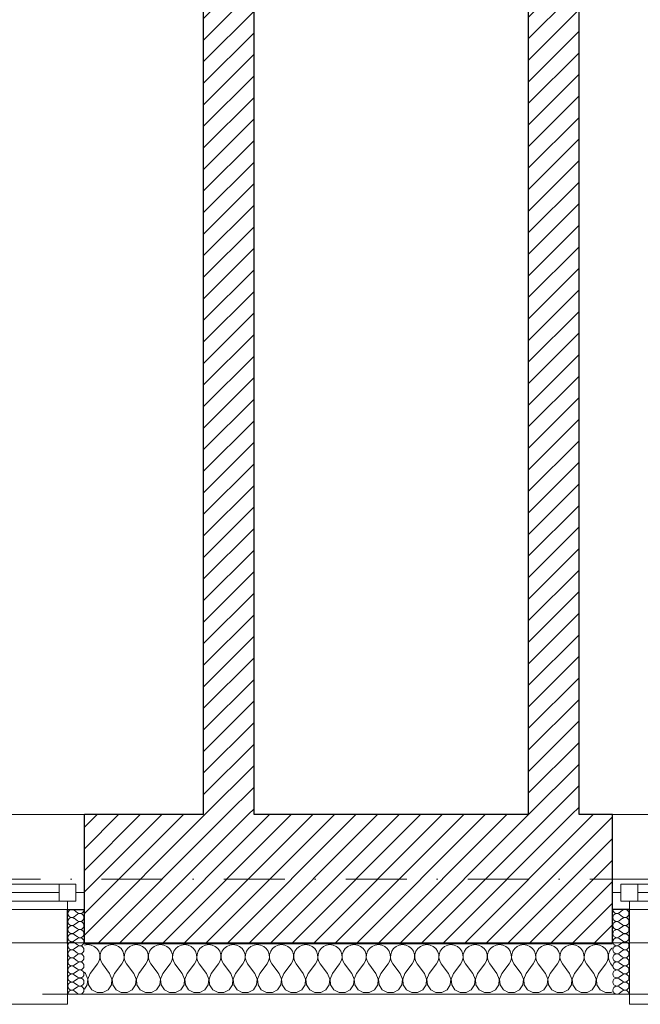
# Model space of a CAD drawing. Header units: millimetres. Extents: x 172139 to 266886, y 89395 to 138225.
# Tile 87 of 94: x 219799 to 221630, y 106825 to 109732. Entities that reach past the tile are written whole.
import ezdxf

# ---------------------------------------------------------------- set-up
doc = ezdxf.new("R2010")
doc.units = ezdxf.units.MM
doc.header["$MEASUREMENT"] = 0
doc.linetypes.add('Kropki i Kreski', pattern=[360, 180, -90, 0, -90])
doc.linetypes.add('Przerywana', pattern=[240, 120, -120])
for name, color, linetype in [('Konstrukcja - Siatki mod', 7, 'Continuous'), ('KR_INW', 7, 'Continuous'), ('NAPIS_SODON', 7, 'Continuous'), ('Okna ArchiCADa', 7, 'Continuous')]:
    doc.layers.add(name, color=color, linetype=linetype)
doc.layers.add('Konstrukcja - Siatki mod_Nr_pióra__48', color=7, linetype='Continuous', lineweight=15, true_color=0xa80f02)
doc.layers.add('KR_INW_Nr_pióra__102', color=7, linetype='Continuous', lineweight=5, true_color=0xcccccc)
for name, color, linetype, lineweight in [('KR_INW_Nr_pióra__101', 252, 'Continuous', 5), ('KR_INW_Nr_pióra__27', 7, 'Continuous', 25), ('KR_INW_Nr_pióra__47', 7, 'Continuous', 15), ('NAPIS_SODON_Nr_pióra__1', 7, 'Continuous', 13), ('Okna ArchiCADa_Nr_pióra__1', 7, 'Continuous', 13), ('Okna ArchiCADa_Nr_pióra__27', 7, 'Continuous', 25)]:
    doc.layers.add(name, color=color, linetype=linetype, lineweight=lineweight)
pattern_1 = [(45, (0, 0), (-31.819804, 31.819804), [])]

# ---------------------------------------------------------------- blocks, each defined once
blk = doc.blocks.new('Strop_1', base_point=(179225, 121523.3))
at = {"layer": 'NAPIS_SODON_Nr_pióra__1', "linetype": 'Continuous', "flags": 128}
blk.add_lwpolyline([(179225, 121523.3), (179225.9, 107003.8), (250898.3, 107008.3), (250897.4, 121527.8)], close=True, dxfattribs=at)
blk = doc.blocks.new('*X166')
at = {"layer": 'KR_INW_Nr_pióra__102', "linetype": 'Continuous'}
for p, q in [((219990.2, 107000.2), (219989.8, 107000)), ((220000, 107001.6), (219990.2, 107000.2)), ((220009.8, 107000.2), (220000, 107001.6)), ((220018.8, 106996.2), (220009.8, 107000.2)), ((220026.4, 106989.9), (220018.8, 106996.2)), ((220031.9, 106981.8), (220026.4, 106989.9)), ((220035.1, 106972.5), (220031.9, 106981.8)), ((220039.5, 106981.8), (220036.3, 106972.5)), ((220045.1, 106989.9), (220039.5, 106981.8)), ((220052.7, 106996.2), (220045.1, 106989.9)), ((220061.7, 107000.2), (220052.7, 106996.2)), ((220071.4, 107001.6), (220061.7, 107000.2)), ((220081.2, 107000.2), (220071.4, 107001.6)), ((220090.2, 106996.2), (220081.2, 107000.2)), ((220097.8, 106989.9), (220090.2, 106996.2)), ((220103.4, 106981.8), (220097.8, 106989.9)), ((220106.5, 106972.5), (220103.4, 106981.8)), ((220110.9, 106981.8), (220107.8, 106972.5)), ((220116.5, 106989.9), (220110.9, 106981.8)), ((220124.1, 106996.2), (220116.5, 106989.9)), ((220133.1, 107000.2), (220124.1, 106996.2)), ((220142.9, 107001.6), (220133.1, 107000.2)), ((220152.6, 107000.2), (220142.9, 107001.6)), ((220161.6, 106996.2), (220152.6, 107000.2)), ((220169.2, 106989.9), (220161.6, 106996.2)), ((220174.8, 106981.8), (220169.2, 106989.9)), ((220177.9, 106972.5), (220174.8, 106981.8)), ((220182.3, 106981.8), (220179.2, 106972.5)), ((220187.9, 106989.9), (220182.3, 106981.8)), ((220195.5, 106996.2), (220187.9, 106989.9)), ((220204.5, 107000.2), (220195.5, 106996.2)), ((220214.3, 107001.6), (220204.5, 107000.2)), ((220224, 107000.2), (220214.3, 107001.6)), ((220233.1, 106996.2), (220224, 107000.2)), ((220240.6, 106989.9), (220233.1, 106996.2)), ((220246.2, 106981.8), (220240.6, 106989.9)), ((220249.4, 106972.5), (220246.2, 106981.8)), ((220253.8, 106981.8), (220250.6, 106972.5)), ((220259.4, 106989.9), (220253.8, 106981.8)), ((220266.9, 106996.2), (220259.4, 106989.9)), ((220276, 107000.2), (220266.9, 106996.2)), ((220285.7, 107001.6), (220276, 107000.2)), ((220295.5, 107000.2), (220285.7, 107001.6)), ((220304.5, 106996.2), (220295.5, 107000.2)), ((220312.1, 106989.9), (220304.5, 106996.2)), ((220317.7, 106981.8), (220312.1, 106989.9)), ((220320.8, 106972.5), (220317.7, 106981.8)), ((220325.2, 106981.8), (220322.1, 106972.5)), ((220330.8, 106989.9), (220325.2, 106981.8)), ((220338.4, 106996.2), (220330.8, 106989.9)), ((220347.4, 107000.2), (220338.4, 106996.2)), ((220357.1, 107001.6), (220347.4, 107000.2)), ((220366.9, 107000.2), (220357.1, 107001.6)), ((220375.9, 106996.2), (220366.9, 107000.2)), ((220383.5, 106989.9), (220375.9, 106996.2)), ((220389.1, 106981.8), (220383.5, 106989.9)), ((220392.2, 106972.5), (220389.1, 106981.8)), ((220396.6, 106981.8), (220393.5, 106972.5)), ((220402.2, 106989.9), (220396.6, 106981.8)), ((220409.8, 106996.2), (220402.2, 106989.9)), ((220418.8, 107000.2), (220409.8, 106996.2)), ((220428.6, 107001.6), (220418.8, 107000.2)), ((220438.3, 107000.2), (220428.6, 107001.6)), ((220447.3, 106996.2), (220438.3, 107000.2)), ((220454.9, 106989.9), (220447.3, 106996.2)), ((220460.5, 106981.8), (220454.9, 106989.9)), ((220463.7, 106972.5), (220460.5, 106981.8)), ((220468.1, 106981.8), (220464.9, 106972.5)), ((220473.6, 106989.9), (220468.1, 106981.8)), ((220481.2, 106996.2), (220473.6, 106989.9)), ((220490.2, 107000.2), (220481.2, 106996.2)), ((220500, 107001.6), (220490.2, 107000.2)), ((220509.8, 107000.2), (220500, 107001.6)), ((220518.8, 106996.2), (220509.8, 107000.2)), ((220526.4, 106989.9), (220518.8, 106996.2)), ((220531.9, 106981.8), (220526.4, 106989.9)), ((220535.1, 106972.5), (220531.9, 106981.8)), ((220539.5, 106981.8), (220536.3, 106972.5)), ((220545.1, 106989.9), (220539.5, 106981.8)), ((220552.7, 106996.2), (220545.1, 106989.9)), ((220561.7, 107000.2), (220552.7, 106996.2)), ((220571.4, 107001.6), (220561.7, 107000.2)), ((220581.2, 107000.2), (220571.4, 107001.6)), ((220590.2, 106996.2), (220581.2, 107000.2)), ((220597.8, 106989.9), (220590.2, 106996.2)), ((220603.4, 106981.8), (220597.8, 106989.9)), ((220606.5, 106972.5), (220603.4, 106981.8)), ((220610.9, 106981.8), (220607.8, 106972.5)), ((220616.5, 106989.9), (220610.9, 106981.8)), ((220624.1, 106996.2), (220616.5, 106989.9)), ((220633.1, 107000.2), (220624.1, 106996.2)), ((220642.9, 107001.6), (220633.1, 107000.2)), ((220652.6, 107000.2), (220642.9, 107001.6)), ((220661.6, 106996.2), (220652.6, 107000.2)), ((220669.2, 106989.9), (220661.6, 106996.2)), ((220674.8, 106981.8), (220669.2, 106989.9)), ((220677.9, 106972.5), (220674.8, 106981.8)), ((220682.3, 106981.8), (220679.2, 106972.5)), ((220687.9, 106989.9), (220682.3, 106981.8)), ((220695.5, 106996.2), (220687.9, 106989.9)), ((220704.5, 107000.2), (220695.5, 106996.2)), ((220714.3, 107001.6), (220704.5, 107000.2)), ((220724, 107000.2), (220714.3, 107001.6)), ((220733.1, 106996.2), (220724, 107000.2)), ((220740.6, 106989.9), (220733.1, 106996.2)), ((220746.2, 106981.8), (220740.6, 106989.9)), ((220749.4, 106972.5), (220746.2, 106981.8)), ((220753.8, 106981.8), (220750.6, 106972.5)), ((220759.4, 106989.9), (220753.8, 106981.8)), ((220766.9, 106996.2), (220759.4, 106989.9)), ((220776, 107000.2), (220766.9, 106996.2)), ((220785.7, 107001.6), (220776, 107000.2)), ((220795.5, 107000.2), (220785.7, 107001.6)), ((220804.5, 106996.2), (220795.5, 107000.2)), ((220812.1, 106989.9), (220804.5, 106996.2)), ((220817.7, 106981.8), (220812.1, 106989.9)), ((220820.8, 106972.5), (220817.7, 106981.8)), ((220825.2, 106981.8), (220822.1, 106972.5)), ((220830.8, 106989.9), (220825.2, 106981.8)), ((220838.4, 106996.2), (220830.8, 106989.9)), ((220847.4, 107000.2), (220838.4, 106996.2)), ((220857.1, 107001.6), (220847.4, 107000.2)), ((220866.9, 107000.2), (220857.1, 107001.6)), ((220875.9, 106996.2), (220866.9, 107000.2)), ((220883.5, 106989.9), (220875.9, 106996.2)), ((220889.1, 106981.8), (220883.5, 106989.9)), ((220892.2, 106972.5), (220889.1, 106981.8)), ((220896.6, 106981.8), (220893.5, 106972.5)), ((220902.2, 106989.9), (220896.6, 106981.8)), ((220909.8, 106996.2), (220902.2, 106989.9)), ((220918.8, 107000.2), (220909.8, 106996.2)), ((220928.6, 107001.6), (220918.8, 107000.2)), ((220938.3, 107000.2), (220928.6, 107001.6)), ((220947.3, 106996.2), (220938.3, 107000.2)), ((220954.9, 106989.9), (220947.3, 106996.2)), ((220960.5, 106981.8), (220954.9, 106989.9)), ((220963.7, 106972.5), (220960.5, 106981.8)), ((220968.1, 106981.8), (220964.9, 106972.5)), ((220973.6, 106989.9), (220968.1, 106981.8)), ((220981.2, 106996.2), (220973.6, 106989.9)), ((220990.2, 107000.2), (220981.2, 106996.2)), ((221000, 107001.6), (220990.2, 107000.2)), ((221009.8, 107000.2), (221000, 107001.6)), ((221018.8, 106996.2), (221009.8, 107000.2)), ((221026.4, 106989.9), (221018.8, 106996.2)), ((221031.9, 106981.8), (221026.4, 106989.9)), ((221035.1, 106972.5), (221031.9, 106981.8)), ((221039.5, 106981.8), (221036.3, 106972.5)), ((221045.1, 106989.9), (221039.5, 106981.8)), ((221052.7, 106996.2), (221045.1, 106989.9)), ((221061.7, 107000.2), (221052.7, 106996.2)), ((221071.4, 107001.6), (221061.7, 107000.2)), ((221081.2, 107000.2), (221071.4, 107001.6)), ((221090.2, 106996.2), (221081.2, 107000.2)), ((221097.8, 106989.9), (221090.2, 106996.2)), ((221103.4, 106981.8), (221097.8, 106989.9)), ((221106.5, 106972.5), (221103.4, 106981.8)), ((221110.9, 106981.8), (221107.8, 106972.5)), ((221116.5, 106989.9), (221110.9, 106981.8)), ((221124.1, 106996.2), (221116.5, 106989.9)), ((221133.1, 107000.2), (221124.1, 106996.2)), ((221142.9, 107001.6), (221133.1, 107000.2)), ((221152.6, 107000.2), (221142.9, 107001.6)), ((221161.6, 106996.2), (221152.6, 107000.2)), ((221169.2, 106989.9), (221161.6, 106996.2)), ((221174.8, 106981.8), (221169.2, 106989.9)), ((221177.9, 106972.5), (221174.8, 106981.8)), ((221182.3, 106981.8), (221179.2, 106972.5)), ((221187.9, 106989.9), (221182.3, 106981.8)), ((221195.5, 106996.2), (221187.9, 106989.9)), ((221204.5, 107000.2), (221195.5, 106996.2)), ((221214.3, 107001.6), (221204.5, 107000.2)), ((221224, 107000.2), (221214.3, 107001.6)), ((221233.1, 106996.2), (221224, 107000.2)), ((221240.6, 106989.9), (221233.1, 106996.2)), ((221246.2, 106981.8), (221240.6, 106989.9)), ((221249.4, 106972.5), (221246.2, 106981.8)), ((221253.8, 106981.8), (221250.6, 106972.5)), ((221259.4, 106989.9), (221253.8, 106981.8)), ((221266.9, 106996.2), (221259.4, 106989.9)), ((221276, 107000.2), (221266.9, 106996.2)), ((221285.7, 107001.6), (221276, 107000.2)), ((221295.5, 107000.2), (221285.7, 107001.6)), ((221304.5, 106996.2), (221295.5, 107000.2)), ((221312.1, 106989.9), (221304.5, 106996.2)), ((221317.7, 106981.8), (221312.1, 106989.9)), ((221320.8, 106972.5), (221317.7, 106981.8)), ((221325.2, 106981.8), (221322.1, 106972.5)), ((221330.8, 106989.9), (221325.2, 106981.8)), ((221338.4, 106996.2), (221330.8, 106989.9)), ((221347.4, 107000.2), (221338.4, 106996.2)), ((221357.1, 107001.6), (221347.4, 107000.2)), ((221366.9, 107000.2), (221357.1, 107001.6)), ((221375.9, 106996.2), (221366.9, 107000.2)), ((221383.5, 106989.9), (221375.9, 106996.2)), ((221389.1, 106981.8), (221383.5, 106989.9)), ((221392.2, 106972.5), (221389.1, 106981.8)), ((221396.6, 106981.8), (221393.5, 106972.5)), ((221402.2, 106989.9), (221396.6, 106981.8)), ((221409.8, 106996.2), (221402.2, 106989.9)), ((221418.8, 107000.2), (221409.8, 106996.2)), ((221428.6, 107001.6), (221418.8, 107000.2)), ((221438.3, 107000.2), (221428.6, 107001.6)), ((221447.3, 106996.2), (221438.3, 107000.2)), ((221454.9, 106989.9), (221447.3, 106996.2)), ((221460.5, 106981.8), (221454.9, 106989.9)), ((221463.7, 106972.5), (221460.5, 106981.8)), ((221468.1, 106981.8), (221464.9, 106972.5)), ((221473.6, 106989.9), (221468.1, 106981.8)), ((221481.2, 106996.2), (221473.6, 106989.9)), ((221490.2, 107000.2), (221481.2, 106996.2)), ((221500, 107001.6), (221490.2, 107000.2)), ((221509.8, 107000.2), (221500, 107001.6)), ((221518.8, 106996.2), (221509.8, 107000.2)), ((221526.4, 106989.9), (221518.8, 106996.2)), ((221531.9, 106981.8), (221526.4, 106989.9)), ((221535.1, 106972.5), (221531.9, 106981.8)), ((221539.5, 106981.8), (221536.3, 106972.5)), ((221545.1, 106989.9), (221539.5, 106981.8)), ((221547.7, 106992.1), (221545.1, 106989.9)), ((220028.6, 106944.4), (220033.3, 106953.1)), ((220033.3, 106953.1), (220035.6, 106962.6)), ((220035.6, 106962.6), (220035.1, 106972.5)), ((220036.3, 106972.5), (220035.9, 106962.6)), ((220035.9, 106962.6), (220038.1, 106953.1)), ((220038.1, 106953.1), (220042.9, 106944.4)), ((220100, 106944.4), (220104.8, 106953.1)), ((220104.8, 106953.1), (220107, 106962.6)), ((220107, 106962.6), (220106.5, 106972.5)), ((220107.8, 106972.5), (220107.3, 106962.6)), ((220107.3, 106962.6), (220109.5, 106953.1)), ((220109.5, 106953.1), (220114.3, 106944.4)), ((220171.4, 106944.4), (220176.2, 106953.1)), ((220176.2, 106953.1), (220178.4, 106962.6)), ((220178.4, 106962.6), (220177.9, 106972.5)), ((220179.2, 106972.5), (220178.7, 106962.6)), ((220178.7, 106962.6), (220180.9, 106953.1)), ((220180.9, 106953.1), (220185.7, 106944.4)), ((220242.9, 106944.4), (220247.6, 106953.1)), ((220247.6, 106953.1), (220249.9, 106962.6)), ((220249.9, 106962.6), (220249.4, 106972.5)), ((220250.6, 106972.5), (220250.1, 106962.6)), ((220250.1, 106962.6), (220252.4, 106953.1)), ((220252.4, 106953.1), (220257.1, 106944.4)), ((220314.3, 106944.4), (220319.1, 106953.1)), ((220319.1, 106953.1), (220321.3, 106962.6)), ((220321.3, 106962.6), (220320.8, 106972.5)), ((220322.1, 106972.5), (220321.6, 106962.6)), ((220321.6, 106962.6), (220323.8, 106953.1)), ((220323.8, 106953.1), (220328.6, 106944.4)), ((220385.7, 106944.4), (220390.5, 106953.1)), ((220390.5, 106953.1), (220392.7, 106962.6)), ((220392.7, 106962.6), (220392.2, 106972.5)), ((220393.5, 106972.5), (220393, 106962.6)), ((220393, 106962.6), (220395.2, 106953.1)), ((220395.2, 106953.1), (220400, 106944.4)), ((220457.1, 106944.4), (220461.9, 106953.1)), ((220461.9, 106953.1), (220464.1, 106962.6)), ((220464.1, 106962.6), (220463.7, 106972.5)), ((220464.9, 106972.5), (220464.4, 106962.6)), ((220464.4, 106962.6), (220466.7, 106953.1)), ((220466.7, 106953.1), (220471.4, 106944.4)), ((220528.6, 106944.4), (220533.3, 106953.1)), ((220533.3, 106953.1), (220535.6, 106962.6)), ((220535.6, 106962.6), (220535.1, 106972.5)), ((220536.3, 106972.5), (220535.9, 106962.6)), ((220535.9, 106962.6), (220538.1, 106953.1)), ((220538.1, 106953.1), (220542.9, 106944.4)), ((220600, 106944.4), (220604.8, 106953.1)), ((220604.8, 106953.1), (220607, 106962.6)), ((220607, 106962.6), (220606.5, 106972.5)), ((220607.8, 106972.5), (220607.3, 106962.6)), ((220607.3, 106962.6), (220609.5, 106953.1)), ((220609.5, 106953.1), (220614.3, 106944.4)), ((220671.4, 106944.4), (220676.2, 106953.1)), ((220676.2, 106953.1), (220678.4, 106962.6)), ((220678.4, 106962.6), (220677.9, 106972.5)), ((220679.2, 106972.5), (220678.7, 106962.6)), ((220678.7, 106962.6), (220680.9, 106953.1)), ((220680.9, 106953.1), (220685.7, 106944.4)), ((220742.9, 106944.4), (220747.6, 106953.1)), ((220747.6, 106953.1), (220749.9, 106962.6)), ((220749.9, 106962.6), (220749.4, 106972.5)), ((220750.6, 106972.5), (220750.1, 106962.6)), ((220750.1, 106962.6), (220752.4, 106953.1)), ((220752.4, 106953.1), (220757.1, 106944.4)), ((220814.3, 106944.4), (220819.1, 106953.1)), ((220819.1, 106953.1), (220821.3, 106962.6)), ((220821.3, 106962.6), (220820.8, 106972.5)), ((220822.1, 106972.5), (220821.6, 106962.6)), ((220821.6, 106962.6), (220823.8, 106953.1)), ((220823.8, 106953.1), (220828.6, 106944.4)), ((220885.7, 106944.4), (220890.5, 106953.1)), ((220890.5, 106953.1), (220892.7, 106962.6)), ((220892.7, 106962.6), (220892.2, 106972.5)), ((220893.5, 106972.5), (220893, 106962.6)), ((220893, 106962.6), (220895.2, 106953.1)), ((220895.2, 106953.1), (220900, 106944.4)), ((220957.1, 106944.4), (220961.9, 106953.1)), ((220961.9, 106953.1), (220964.1, 106962.6)), ((220964.1, 106962.6), (220963.7, 106972.5)), ((220964.9, 106972.5), (220964.4, 106962.6)), ((220964.4, 106962.6), (220966.7, 106953.1)), ((220966.7, 106953.1), (220971.4, 106944.4)), ((221028.6, 106944.4), (221033.3, 106953.1)), ((221033.3, 106953.1), (221035.6, 106962.6)), ((221035.6, 106962.6), (221035.1, 106972.5)), ((221036.3, 106972.5), (221035.9, 106962.6)), ((221035.9, 106962.6), (221038.1, 106953.1)), ((221038.1, 106953.1), (221042.9, 106944.4)), ((221100, 106944.4), (221104.8, 106953.1)), ((221104.8, 106953.1), (221107, 106962.6)), ((221107, 106962.6), (221106.5, 106972.5)), ((221107.8, 106972.5), (221107.3, 106962.6)), ((221107.3, 106962.6), (221109.5, 106953.1)), ((221109.5, 106953.1), (221114.3, 106944.4)), ((221171.4, 106944.4), (221176.2, 106953.1)), ((221176.2, 106953.1), (221178.4, 106962.6)), ((221178.4, 106962.6), (221177.9, 106972.5)), ((221179.2, 106972.5), (221178.7, 106962.6)), ((221178.7, 106962.6), (221180.9, 106953.1)), ((221180.9, 106953.1), (221185.7, 106944.4)), ((221242.9, 106944.4), (221247.6, 106953.1)), ((221247.6, 106953.1), (221249.9, 106962.6)), ((221249.9, 106962.6), (221249.4, 106972.5)), ((221250.6, 106972.5), (221250.1, 106962.6)), ((221250.1, 106962.6), (221252.4, 106953.1)), ((221252.4, 106953.1), (221257.1, 106944.4)), ((221314.3, 106944.4), (221319.1, 106953.1)), ((221319.1, 106953.1), (221321.3, 106962.6)), ((221321.3, 106962.6), (221320.8, 106972.5)), ((221322.1, 106972.5), (221321.6, 106962.6)), ((221321.6, 106962.6), (221323.8, 106953.1)), ((221323.8, 106953.1), (221328.6, 106944.4)), ((221385.7, 106944.4), (221390.5, 106953.1)), ((221390.5, 106953.1), (221392.7, 106962.6)), ((221392.7, 106962.6), (221392.2, 106972.5)), ((221393.5, 106972.5), (221393, 106962.6)), ((221393, 106962.6), (221395.2, 106953.1)), ((221395.2, 106953.1), (221400, 106944.4)), ((221457.1, 106944.4), (221461.9, 106953.1)), ((221461.9, 106953.1), (221464.1, 106962.6)), ((221464.1, 106962.6), (221463.7, 106972.5)), ((221464.9, 106972.5), (221464.4, 106962.6)), ((221464.4, 106962.6), (221466.7, 106953.1)), ((221466.7, 106953.1), (221471.4, 106944.4)), ((221528.6, 106944.4), (221533.3, 106953.1)), ((221533.3, 106953.1), (221535.6, 106962.6)), ((221535.6, 106962.6), (221535.1, 106972.5)), ((221536.3, 106972.5), (221535.9, 106962.6)), ((221535.9, 106962.6), (221538.1, 106953.1)), ((221538.1, 106953.1), (221542.9, 106944.4)), ((220007.1, 106915.9), (220028.6, 106944.4)), ((220064.3, 106915.9), (220042.9, 106944.4)), ((220078.6, 106915.9), (220100, 106944.4)), ((220135.7, 106915.9), (220114.3, 106944.4)), ((220150, 106915.9), (220171.4, 106944.4)), ((220207.1, 106915.9), (220185.7, 106944.4)), ((220221.4, 106915.9), (220242.9, 106944.4)), ((220278.6, 106915.9), (220257.1, 106944.4)), ((220292.9, 106915.9), (220314.3, 106944.4)), ((220350, 106915.9), (220328.6, 106944.4)), ((220364.3, 106915.9), (220385.7, 106944.4)), ((220421.4, 106915.9), (220400, 106944.4)), ((220435.7, 106915.9), (220457.1, 106944.4)), ((220492.9, 106915.9), (220471.4, 106944.4)), ((220507.1, 106915.9), (220528.6, 106944.4)), ((220564.3, 106915.9), (220542.9, 106944.4)), ((220578.6, 106915.9), (220600, 106944.4)), ((220635.7, 106915.9), (220614.3, 106944.4)), ((220650, 106915.9), (220671.4, 106944.4)), ((220707.1, 106915.9), (220685.7, 106944.4)), ((220721.4, 106915.9), (220742.9, 106944.4)), ((220778.6, 106915.9), (220757.1, 106944.4)), ((220792.9, 106915.9), (220814.3, 106944.4)), ((220850, 106915.9), (220828.6, 106944.4)), ((220864.3, 106915.9), (220885.7, 106944.4)), ((220921.4, 106915.9), (220900, 106944.4)), ((220935.7, 106915.9), (220957.1, 106944.4)), ((220992.9, 106915.9), (220971.4, 106944.4)), ((221007.1, 106915.9), (221028.6, 106944.4)), ((221064.3, 106915.9), (221042.9, 106944.4)), ((221078.6, 106915.9), (221100, 106944.4)), ((221135.7, 106915.9), (221114.3, 106944.4)), ((221150, 106915.9), (221171.4, 106944.4)), ((221207.1, 106915.9), (221185.7, 106944.4)), ((221221.4, 106915.9), (221242.9, 106944.4)), ((221278.6, 106915.9), (221257.1, 106944.4)), ((221292.9, 106915.9), (221314.3, 106944.4)), ((221350, 106915.9), (221328.6, 106944.4)), ((221364.3, 106915.9), (221385.7, 106944.4)), ((221421.4, 106915.9), (221400, 106944.4)), ((221435.7, 106915.9), (221457.1, 106944.4)), ((221492.9, 106915.9), (221471.4, 106944.4)), ((221507.1, 106915.9), (221528.6, 106944.4)), ((221547.7, 106938), (221542.9, 106944.4)), ((219992.9, 106915.9), (219989.8, 106919.9)), ((219999.6, 106899.8), (219992.9, 106915.9)), ((219997.9, 106882.5), (219999.6, 106899.8)), ((220007.1, 106915.9), (220000.4, 106899.8)), ((220000.4, 106899.8), (220002.1, 106882.5)), ((220071, 106899.8), (220064.3, 106915.9)), ((220069.4, 106882.5), (220071, 106899.8)), ((220078.6, 106915.9), (220071.8, 106899.8)), ((220071.8, 106899.8), (220073.5, 106882.5)), ((220142.4, 106899.8), (220135.7, 106915.9)), ((220140.8, 106882.5), (220142.4, 106899.8)), ((220150, 106915.9), (220143.3, 106899.8)), ((220143.3, 106899.8), (220144.9, 106882.5)), ((220213.9, 106899.8), (220207.1, 106915.9)), ((220212.2, 106882.5), (220213.9, 106899.8)), ((220221.4, 106915.9), (220214.7, 106899.8)), ((220214.7, 106899.8), (220216.3, 106882.5)), ((220285.3, 106899.8), (220278.6, 106915.9)), ((220283.7, 106882.5), (220285.3, 106899.8)), ((220292.9, 106915.9), (220286.1, 106899.8)), ((220286.1, 106899.8), (220287.8, 106882.5)), ((220356.7, 106899.8), (220350, 106915.9)), ((220355.1, 106882.5), (220356.7, 106899.8)), ((220364.3, 106915.9), (220357.6, 106899.8)), ((220357.6, 106899.8), (220359.2, 106882.5)), ((220428.2, 106899.8), (220421.4, 106915.9)), ((220426.5, 106882.5), (220428.2, 106899.8)), ((220435.7, 106915.9), (220429, 106899.8)), ((220429, 106899.8), (220430.6, 106882.5)), ((220499.6, 106899.8), (220492.9, 106915.9)), ((220497.9, 106882.5), (220499.6, 106899.8)), ((220507.1, 106915.9), (220500.4, 106899.8)), ((220500.4, 106899.8), (220502.1, 106882.5)), ((220571, 106899.8), (220564.3, 106915.9)), ((220569.4, 106882.5), (220571, 106899.8)), ((220578.6, 106915.9), (220571.8, 106899.8)), ((220571.8, 106899.8), (220573.5, 106882.5)), ((220642.4, 106899.8), (220635.7, 106915.9)), ((220640.8, 106882.5), (220642.4, 106899.8)), ((220650, 106915.9), (220643.3, 106899.8)), ((220643.3, 106899.8), (220644.9, 106882.5)), ((220713.9, 106899.8), (220707.1, 106915.9)), ((220712.2, 106882.5), (220713.9, 106899.8)), ((220721.4, 106915.9), (220714.7, 106899.8)), ((220714.7, 106899.8), (220716.3, 106882.5)), ((220785.3, 106899.8), (220778.6, 106915.9)), ((220783.7, 106882.5), (220785.3, 106899.8)), ((220792.9, 106915.9), (220786.1, 106899.8)), ((220786.1, 106899.8), (220787.8, 106882.5)), ((220856.7, 106899.8), (220850, 106915.9)), ((220855.1, 106882.5), (220856.7, 106899.8)), ((220864.3, 106915.9), (220857.6, 106899.8)), ((220857.6, 106899.8), (220859.2, 106882.5)), ((220928.2, 106899.8), (220921.4, 106915.9)), ((220926.5, 106882.5), (220928.2, 106899.8)), ((220935.7, 106915.9), (220929, 106899.8)), ((220929, 106899.8), (220930.6, 106882.5)), ((220999.6, 106899.8), (220992.9, 106915.9)), ((220997.9, 106882.5), (220999.6, 106899.8)), ((221007.1, 106915.9), (221000.4, 106899.8)), ((221000.4, 106899.8), (221002.1, 106882.5)), ((221071, 106899.8), (221064.3, 106915.9)), ((221069.4, 106882.5), (221071, 106899.8)), ((221078.6, 106915.9), (221071.8, 106899.8)), ((221071.8, 106899.8), (221073.5, 106882.5)), ((221142.4, 106899.8), (221135.7, 106915.9)), ((221140.8, 106882.5), (221142.4, 106899.8)), ((221150, 106915.9), (221143.3, 106899.8)), ((221143.3, 106899.8), (221144.9, 106882.5)), ((221213.9, 106899.8), (221207.1, 106915.9)), ((221212.2, 106882.5), (221213.9, 106899.8)), ((221221.4, 106915.9), (221214.7, 106899.8)), ((221214.7, 106899.8), (221216.3, 106882.5)), ((221285.3, 106899.8), (221278.6, 106915.9)), ((221283.7, 106882.5), (221285.3, 106899.8)), ((221292.9, 106915.9), (221286.1, 106899.8)), ((221286.1, 106899.8), (221287.8, 106882.5)), ((221356.7, 106899.8), (221350, 106915.9)), ((221355.1, 106882.5), (221356.7, 106899.8)), ((221364.3, 106915.9), (221357.6, 106899.8)), ((221357.6, 106899.8), (221359.2, 106882.5)), ((221428.2, 106899.8), (221421.4, 106915.9)), ((221426.5, 106882.5), (221428.2, 106899.8)), ((221435.7, 106915.9), (221429, 106899.8)), ((221429, 106899.8), (221430.6, 106882.5)), ((221499.6, 106899.8), (221492.9, 106915.9)), ((221497.9, 106882.5), (221499.6, 106899.8)), ((221507.1, 106915.9), (221500.4, 106899.8)), ((221500.4, 106899.8), (221502.1, 106882.5)), ((219989.8, 106870.3), (219997.9, 106882.5)), ((220002.1, 106882.5), (220011.7, 106868)), ((220011.7, 106868), (220027, 106859.8)), ((220044.4, 106859.8), (220059.7, 106868)), ((220059.7, 106868), (220069.4, 106882.5)), ((220073.5, 106882.5), (220083.1, 106868)), ((220083.1, 106868), (220098.4, 106859.8)), ((220115.8, 106859.8), (220131.2, 106868)), ((220131.2, 106868), (220140.8, 106882.5)), ((220144.9, 106882.5), (220154.5, 106868)), ((220154.5, 106868), (220169.9, 106859.8)), ((220187.3, 106859.8), (220202.6, 106868)), ((220202.6, 106868), (220212.2, 106882.5)), ((220216.3, 106882.5), (220226, 106868)), ((220226, 106868), (220241.3, 106859.8)), ((220258.7, 106859.8), (220274, 106868)), ((220274, 106868), (220283.7, 106882.5)), ((220287.8, 106882.5), (220297.4, 106868)), ((220297.4, 106868), (220312.7, 106859.8)), ((220330.1, 106859.8), (220345.5, 106868)), ((220345.5, 106868), (220355.1, 106882.5)), ((220359.2, 106882.5), (220368.8, 106868)), ((220368.8, 106868), (220384.2, 106859.8)), ((220401.6, 106859.8), (220416.9, 106868)), ((220416.9, 106868), (220426.5, 106882.5)), ((220430.6, 106882.5), (220440.3, 106868)), ((220440.3, 106868), (220455.6, 106859.8)), ((220473, 106859.8), (220488.3, 106868)), ((220488.3, 106868), (220497.9, 106882.5)), ((220502.1, 106882.5), (220511.7, 106868)), ((220511.7, 106868), (220527, 106859.8)), ((220544.4, 106859.8), (220559.7, 106868)), ((220559.7, 106868), (220569.4, 106882.5)), ((220573.5, 106882.5), (220583.1, 106868)), ((220583.1, 106868), (220598.4, 106859.8)), ((220615.8, 106859.8), (220631.2, 106868)), ((220631.2, 106868), (220640.8, 106882.5)), ((220644.9, 106882.5), (220654.5, 106868)), ((220654.5, 106868), (220669.9, 106859.8)), ((220687.3, 106859.8), (220702.6, 106868)), ((220702.6, 106868), (220712.2, 106882.5)), ((220716.3, 106882.5), (220726, 106868)), ((220726, 106868), (220741.3, 106859.8)), ((220758.7, 106859.8), (220774, 106868)), ((220774, 106868), (220783.7, 106882.5)), ((220787.8, 106882.5), (220797.4, 106868)), ((220797.4, 106868), (220812.7, 106859.8)), ((220830.1, 106859.8), (220845.5, 106868)), ((220845.5, 106868), (220855.1, 106882.5)), ((220859.2, 106882.5), (220868.8, 106868)), ((220868.8, 106868), (220884.2, 106859.8)), ((220901.6, 106859.8), (220916.9, 106868)), ((220916.9, 106868), (220926.5, 106882.5)), ((220930.6, 106882.5), (220940.3, 106868)), ((220940.3, 106868), (220955.6, 106859.8)), ((220973, 106859.8), (220988.3, 106868)), ((220988.3, 106868), (220997.9, 106882.5)), ((221002.1, 106882.5), (221011.7, 106868)), ((221011.7, 106868), (221027, 106859.8)), ((221044.4, 106859.8), (221059.7, 106868)), ((221059.7, 106868), (221069.4, 106882.5)), ((221073.5, 106882.5), (221083.1, 106868)), ((221083.1, 106868), (221098.4, 106859.8)), ((221115.8, 106859.8), (221131.2, 106868)), ((221131.2, 106868), (221140.8, 106882.5)), ((221144.9, 106882.5), (221154.5, 106868)), ((221154.5, 106868), (221169.9, 106859.8)), ((221187.3, 106859.8), (221202.6, 106868)), ((221202.6, 106868), (221212.2, 106882.5)), ((221216.3, 106882.5), (221226, 106868)), ((221226, 106868), (221241.3, 106859.8)), ((221258.7, 106859.8), (221274, 106868)), ((221274, 106868), (221283.7, 106882.5)), ((221287.8, 106882.5), (221297.4, 106868)), ((221297.4, 106868), (221312.7, 106859.8)), ((221330.1, 106859.8), (221345.5, 106868)), ((221345.5, 106868), (221355.1, 106882.5)), ((221359.2, 106882.5), (221368.8, 106868)), ((221368.8, 106868), (221384.2, 106859.8)), ((221401.6, 106859.8), (221416.9, 106868)), ((221416.9, 106868), (221426.5, 106882.5)), ((221430.6, 106882.5), (221440.3, 106868)), ((221440.3, 106868), (221455.6, 106859.8)), ((221473, 106859.8), (221488.3, 106868)), ((221488.3, 106868), (221497.9, 106882.5)), ((221502.1, 106882.5), (221511.7, 106868)), ((221511.7, 106868), (221527, 106859.8)), ((220027, 106859.8), (220044.4, 106859.8)), ((220098.4, 106859.8), (220115.8, 106859.8)), ((220169.9, 106859.8), (220187.3, 106859.8)), ((220241.3, 106859.8), (220258.7, 106859.8)), ((220312.7, 106859.8), (220330.1, 106859.8)), ((220384.2, 106859.8), (220401.6, 106859.8)), ((220455.6, 106859.8), (220473, 106859.8)), ((220527, 106859.8), (220544.4, 106859.8)), ((220598.4, 106859.8), (220615.8, 106859.8)), ((220669.9, 106859.8), (220687.3, 106859.8)), ((220741.3, 106859.8), (220758.7, 106859.8)), ((220812.7, 106859.8), (220830.1, 106859.8)), ((220884.2, 106859.8), (220901.6, 106859.8)), ((220955.6, 106859.8), (220973, 106859.8)), ((221027, 106859.8), (221044.4, 106859.8)), ((221098.4, 106859.8), (221115.8, 106859.8)), ((221169.9, 106859.8), (221187.3, 106859.8)), ((221241.3, 106859.8), (221258.7, 106859.8)), ((221312.7, 106859.8), (221330.1, 106859.8)), ((221384.2, 106859.8), (221401.6, 106859.8)), ((221455.6, 106859.8), (221473, 106859.8)), ((221527, 106859.8), (221544.4, 106859.8)), ((221544.4, 106859.8), (221547.7, 106861.5))]:
    blk.add_line(p, q, dxfattribs=at)
blk = doc.blocks.new('*X208')
at = {"layer": 'KR_INW_Nr_pióra__102', "linetype": 'Continuous'}
for p, q in [((219969.6, 107095.6), (219960, 107102.8)), ((219969.6, 107090.9), (219960, 107083.7)), ((219969.6, 107071.8), (219960, 107079)), ((219969.6, 107067), (219960, 107059.9)), ((219969.6, 107048), (219960, 107055.1)), ((219969.6, 107043.2), (219960, 107036.1)), ((219969.6, 107024.2), (219960, 107031.3)), ((219969.6, 107019.4), (219960, 107012.3)), ((219969.6, 107000.4), (219960, 107007.5)), ((219969.6, 106995.6), (219960, 106988.5)), ((219969.6, 106976.6), (219960, 106983.7)), ((219969.6, 106971.8), (219960, 106964.7)), ((219969.6, 106952.8), (219960, 106959.9)), ((219969.6, 106948), (219960, 106940.9)), ((219969.6, 106929), (219960, 106936.1)), ((219969.6, 106924.2), (219960, 106917)), ((219969.6, 106905.1), (219960, 106912.3)), ((219969.6, 106900.4), (219960, 106893.2)), ((219969.6, 106881.3), (219960, 106888.5)), ((219969.6, 106876.6), (219960, 106869.4)), ((219969.6, 106857.5), (219960, 106864.7))]:
    blk.add_line(p, q, dxfattribs=at)
for centre, start, end in [((219952.9, 107093.2), 53.1301, 180), ((219976.7, 107105.1), 233.1301, 0), ((219952.9, 107093.2), 180, 306.8699), ((219952.9, 107069.4), 53.1301, 180), ((219952.9, 107069.4), 180, 306.8699), ((219976.7, 107081.3), 233.1301, 126.8699), ((219976.7, 107057.5), 233.1301, 126.8699), ((219952.9, 107045.6), 53.1301, 180), ((219952.9, 107045.6), 180, 306.8699), ((219976.7, 107033.7), 233.1301, 126.8699), ((219952.9, 107021.8), 53.1301, 180), ((219952.9, 107021.8), 180, 306.8699), ((219952.9, 106998), 53.1301, 180), ((219976.7, 107009.9), 233.1301, 126.8699), ((219952.9, 106998), 180, 306.8699), ((219952.9, 106974.2), 53.1301, 180), ((219976.7, 106986.1), 233.1301, 126.8699), ((219952.9, 106974.2), 180, 306.8699), ((219952.9, 106950.4), 53.1301, 180), ((219952.9, 106950.4), 180, 306.8699), ((219976.7, 106962.3), 233.1301, 126.8699), ((219976.7, 106938.5), 233.1301, 126.8699), ((219952.9, 106926.6), 53.1301, 180), ((219952.9, 106926.6), 180, 306.8699), ((219976.7, 106914.7), 233.1301, 126.8699), ((219952.9, 106902.8), 53.1301, 180), ((219952.9, 106902.8), 180, 306.8699), ((219976.7, 106890.9), 233.1301, 126.8699), ((219952.9, 106879), 53.1301, 180), ((219952.9, 106879), 180, 306.8699), ((219952.9, 106855.1), 53.1301, 180), ((219976.7, 106867), 233.1301, 126.8699)]:
    blk.add_arc(centre, 11.9, start, end, dxfattribs=at)
blk = doc.blocks.new('*X209')
at = {"layer": 'KR_INW_Nr_pióra__102', "linetype": 'Continuous'}
for p, q in [((221567.9, 107095.6), (221577.4, 107102.8)), ((221567.9, 107090.9), (221577.4, 107083.7)), ((221567.9, 107071.8), (221577.4, 107079)), ((221567.9, 107067), (221577.4, 107059.9)), ((221567.9, 107048), (221577.4, 107055.1)), ((221567.9, 107043.2), (221577.4, 107036.1)), ((221567.9, 107024.2), (221577.4, 107031.3)), ((221567.9, 107019.4), (221577.4, 107012.3)), ((221567.9, 107000.4), (221577.4, 107007.5)), ((221567.9, 106995.6), (221577.4, 106988.5)), ((221567.9, 106976.6), (221577.4, 106983.7)), ((221567.9, 106971.8), (221577.4, 106964.7)), ((221567.9, 106952.8), (221577.4, 106959.9)), ((221567.9, 106948), (221577.4, 106940.9)), ((221567.9, 106929), (221577.4, 106936.1)), ((221567.9, 106924.2), (221577.4, 106917)), ((221567.9, 106905.1), (221577.4, 106912.3)), ((221567.9, 106900.4), (221577.4, 106893.2)), ((221567.9, 106881.3), (221577.4, 106888.5)), ((221567.9, 106876.6), (221577.4, 106869.4)), ((221567.9, 106857.5), (221577.4, 106864.7))]:
    blk.add_line(p, q, dxfattribs=at)
for centre, start, end in [((221560.8, 107105.1), 180, 306.8699), ((221584.6, 107093.2), 0, 126.8699), ((221560.8, 107081.3), 53.1301, 306.8699), ((221560.8, 107057.5), 53.1301, 306.8699), ((221584.6, 107093.2), 233.1301, 0), ((221584.6, 107069.4), 0, 126.8699), ((221584.6, 107069.4), 233.1301, 0), ((221560.8, 107033.7), 53.1301, 306.8699), ((221584.6, 107045.6), 0, 126.8699), ((221584.6, 107045.6), 233.1301, 0), ((221560.8, 107009.9), 53.1301, 306.8699), ((221584.6, 107021.8), 0, 126.8699), ((221584.6, 107021.8), 233.1301, 0), ((221584.6, 106998), 0, 126.8699), ((221560.8, 106986.1), 53.1301, 306.8699), ((221584.6, 106998), 233.1301, 0), ((221584.6, 106974.2), 0, 126.8699), ((221560.8, 106962.3), 53.1301, 306.8699), ((221560.8, 106938.5), 53.1301, 306.8699), ((221584.6, 106974.2), 233.1301, 0), ((221584.6, 106950.4), 0, 126.8699), ((221584.6, 106950.4), 233.1301, 0), ((221560.8, 106914.7), 53.1301, 306.8699), ((221584.6, 106926.6), 0, 126.8699), ((221584.6, 106926.6), 233.1301, 0), ((221560.8, 106890.9), 53.1301, 306.8699), ((221584.6, 106902.8), 0, 126.8699), ((221584.6, 106902.8), 233.1301, 0), ((221560.8, 106867), 53.1301, 306.8699), ((221584.6, 106879), 0, 126.8699), ((221584.6, 106879), 233.1301, 0), ((221584.6, 106855.1), 0, 126.8699)]:
    blk.add_arc(centre, 11.9, start, end, dxfattribs=at)
blk = doc.blocks.new('Okno dwuskrzydłowe 19_5')
at = {"layer": 'Okna ArchiCADa_Nr_pióra__1', "linetype": 'Continuous'}
for p, q in [((-566.8, 230), (566.8, 230)), ((-566.8, 0), (-541.8, 0)), ((-541.8, 25), (-491.8, 25)), ((-541.8, -25), (-541.8, 25)), ((-541.8, 0), (-541.8, -25)), ((-491.8, 25), (-50, 25)), ((-491.8, 25), (-491.8, -25)), ((-491.8, 25), (-50, 25)), ((-491.8, 0), (-50, 0)), ((-50, -25), (-50, 25)), ((-50, 25), (0, 25)), ((0, 25), (0, -25)), ((0, 25), (50, 25)), ((0, -25), (0, 25)), ((50, 25), (491.8, 25)), ((50, 25), (50, -25)), ((50, 25), (491.8, 25)), ((50, 0), (491.8, 0)), ((491.8, -25), (491.8, 25)), ((491.8, 25), (541.8, 25)), ((541.8, 25), (541.8, -25)), ((541.8, -25), (541.8, 0)), ((541.8, 0), (566.8, 0)), ((-541.8, -25), (-516.8, -25)), ((-491.8, -25), (-541.8, -25)), ((-516.8, -25), (-516.8, -50)), ((-50, -25), (-491.8, -25)), ((0, -25), (-50, -25)), ((50, -25), (0, -25)), ((491.8, -25), (50, -25)), ((541.8, -25), (491.8, -25)), ((516.8, -50), (516.8, -25)), ((516.8, -25), (541.8, -25)), ((-516.8, -50), (-566.8, -50)), ((0, -50), (-516.8, -50)), ((516.8, -50), (0, -50)), ((566.8, -50), (516.8, -50)), ((-516.8, -300), (-516.8, -330)), ((516.8, -330), (516.8, -300)), ((-516.8, -330), (516.8, -330))]:
    blk.add_line(p, q, dxfattribs=at)
at = {"layer": 'Okna ArchiCADa_Nr_pióra__1', "linetype": 'Przerywana'}
blk.add_line((-516.8, -300), (516.8, -300), dxfattribs=at)
at = {"layer": 'Okna ArchiCADa_Nr_pióra__27', "linetype": 'Continuous'}
for p, q in [((-566.8, -50), (-566.8, 0)), ((566.8, -50), (566.8, 0)), ((-516.8, -50), (-566.8, -50)), ((516.8, -50), (566.8, -50))]:
    blk.add_line(p, q, dxfattribs=at)
blk = doc.blocks.new('Ściana_3', base_point=(179075.1, 106855.1))
at = {"layer": 'KR_INW_Nr_pióra__101', "linetype": 'Continuous'}
h = blk.add_hatch(dxfattribs=at)
h.set_pattern_fill('Cegła_licówka', color=256, style=0, pattern_type=2)
h.set_pattern_definition(pattern_1)
h.paths.add_polyline_path([(221547.7, 107385.1), (219989.8, 107385.1), (219989.8, 107155.1), (219989.8, 107105.1), (219989.8, 107005.1), (221547.7, 107005.1), (221547.7, 107105.1), (221547.7, 107155.1)])
at = {"layer": 'KR_INW_Nr_pióra__27', "linetype": 'Continuous'}
for p, q in [((219989.8, 107155.1), (219989.8, 107385.1)), ((221547.7, 107155.1), (221547.7, 107385.1)), ((219989.8, 107105.1), (219989.8, 107155.1)), ((221547.7, 107105.1), (221547.7, 107155.1)), ((219939.8, 107005.1), (219939.8, 107105.1)), ((219939.8, 107105.1), (219989.8, 107105.1)), ((219989.8, 107005.1), (219989.8, 107105.1)), ((221547.7, 107005.1), (221547.7, 107105.1)), ((221597.7, 107105.1), (221547.7, 107105.1)), ((221597.7, 107005.1), (221597.7, 107105.1)), ((219989.8, 107005.1), (221547.7, 107005.1))]:
    blk.add_line(p, q, dxfattribs=at)
at = {"layer": 'KR_INW_Nr_pióra__27', "linetype": 'Continuous', "flags": 128}
for points in [[(220340.3, 107385.1), (219989.8, 107385.1)], [(221299.3, 107385.1), (220490.3, 107385.1)], [(221547.7, 107385.1), (221449.3, 107385.1)]]:
    blk.add_lwpolyline(points, dxfattribs=at)
at = {"layer": 'KR_INW_Nr_pióra__47', "linetype": 'Continuous'}
for p, q in [((219989.8, 107105.1), (219939.8, 107105.1)), ((219939.8, 107105.1), (219939.8, 106855.1)), ((221547.7, 107105.1), (221597.7, 107105.1)), ((221597.7, 107105.1), (221597.7, 106855.1)), ((219939.8, 106855.1), (219939.8, 107005.1)), ((221597.7, 106855.1), (221597.7, 107005.1)), ((219989.8, 106855.1), (219939.8, 106855.1)), ((221547.7, 106855.1), (221597.7, 106855.1))]:
    blk.add_line(p, q, dxfattribs=at)
at = {"layer": 'KR_INW_Nr_pióra__47', "linetype": 'Continuous', "flags": 128}
blk.add_lwpolyline([(219989.8, 106855.1), (221547.7, 106855.1)], dxfattribs=at)
at = {"layer": 'KR_INW'}
for name in ['*X208', '*X209', '*X166']:
    blk.add_blockref(name, (0, 0), dxfattribs=at)
at = {"layer": 'Okna ArchiCADa', "color": 21, "linetype": 'Continuous', "lineweight": 13, "true_color": 0xff9955, "zscale": 1000}
for p in [(219423.1, 107155.1), (222114.4, 107155.1)]:
    blk.add_blockref('Okno dwuskrzydłowe 19_5', p, dxfattribs=at)
blk = doc.blocks.new('Ściana_61', base_point=(221449.3, 111200.2))
at = {"layer": 'KR_INW_Nr_pióra__101', "linetype": 'Continuous'}
h = blk.add_hatch(dxfattribs=at)
h.set_pattern_fill('Cegła_licówka', color=256, style=0, pattern_type=2)
h.set_pattern_definition(pattern_1)
h.paths.add_polyline_path([(221299.3, 111050.2), (221299.3, 107385.1), (221449.3, 107385.1), (221449.3, 111050.2)])
at = {"layer": 'KR_INW_Nr_pióra__27', "linetype": 'Continuous', "flags": 128}
for points in [[(221299.3, 111050.2), (221299.3, 107385.1)], [(221449.3, 107385.1), (221449.3, 111050.2)]]:
    blk.add_lwpolyline(points, dxfattribs=at)
blk = doc.blocks.new('Ściana_62', base_point=(220340.3, 106855.1))
at = {"layer": 'KR_INW_Nr_pióra__101', "linetype": 'Continuous'}
h = blk.add_hatch(dxfattribs=at)
h.set_pattern_fill('Cegła_licówka', color=256, style=0, pattern_type=2)
h.set_pattern_definition(pattern_1)
h.paths.add_polyline_path([(220490.3, 107385.1), (220490.3, 110134.7), (220340.3, 110284.8), (220340.3, 107385.1)])
at = {"layer": 'KR_INW_Nr_pióra__27', "linetype": 'Continuous', "flags": 128}
for points in [[(220340.3, 110284.8), (220340.3, 107385.1)], [(220490.3, 107385.1), (220490.3, 110134.7)]]:
    blk.add_lwpolyline(points, dxfattribs=at)
blk = doc.blocks.new('Standardowy znacznik siatki_10')
at = {"layer": 'Konstrukcja - Siatki mod_Nr_pióra__48', "linetype": 'Kropki i Kreski'}
blk.add_line((1000, 0), (72912, 0), dxfattribs=at)

msp = doc.modelspace()

# ---------------------------------------------------------------- block references
at = {"layer": 'Konstrukcja - Siatki mod', "color": 8, "linetype": 'Continuous', "lineweight": 13, "zscale": 1000}
msp.add_blockref('Standardowy znacznik siatki_10', (177989.3, 107195.1), dxfattribs=at)
at = {"layer": 'KR_INW'}
for name, p in [('Ściana_61', (221449.3, 111200.2)), ('Ściana_62', (220340.3, 106855.1)), ('Ściana_3', (179075.1, 106855.1))]:
    msp.add_blockref(name, p, dxfattribs=at)
at = {"layer": 'NAPIS_SODON', "linetype": 'Continuous'}
msp.add_blockref('Strop_1', (179225, 121523.3), dxfattribs=at)

doc.saveas('drawing.dxf')
